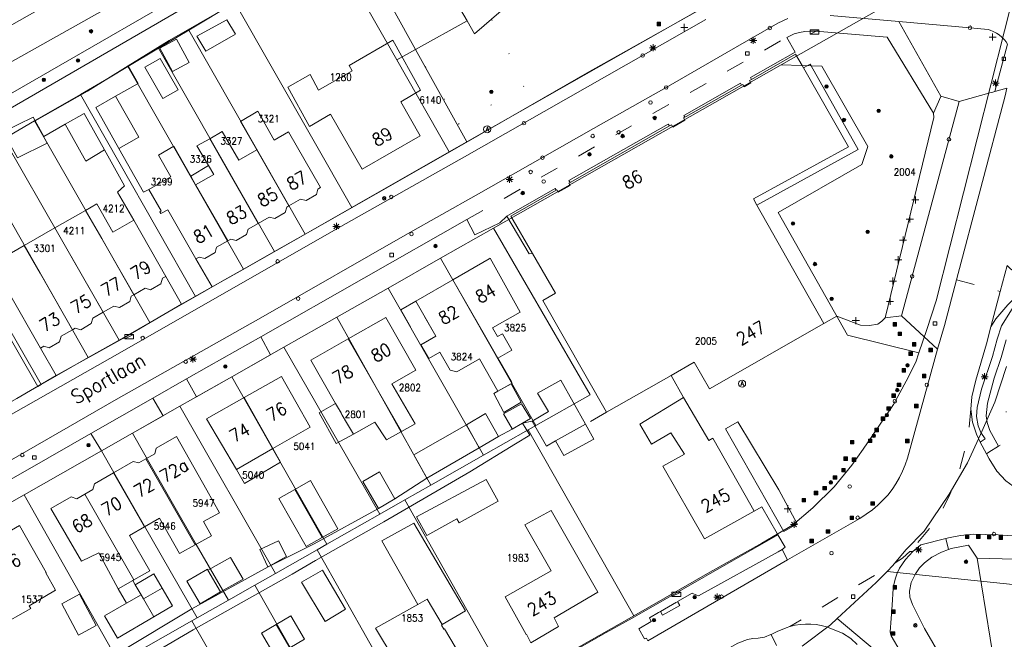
# Model space of a CAD drawing. Header units: metres. Extents: x 3 to 114181, y 112716 to 476231.
# Tile 59 of 90: x 112654 to 112793, y 475587 to 475675. Entities that reach past the tile are written whole.
import ezdxf
from ezdxf.enums import TextEntityAlignment as Align

# ---------------------------------------------------------------- set-up
doc = ezdxf.new("R2010")
doc.units = ezdxf.units.M
doc.header["$MEASUREMENT"] = 0
for name, pattern in [('DGN Style 1', [5.201608, 0.008655, -5.192953]), ('DGN Style 2', [8.654921, 5.192953, -3.461969]), ('DGN Style 3', [12.11689, 8.654921, -3.461969]), ('DGN Style 5', [6.058445, 2.596476, -3.461969])]:
    doc.linetypes.add(name, pattern=pattern)
for name, color, linetype, lineweight in [('Cultuurscheiding BGT', 3, 'DGN Style 1', 0), ('Functie scheiding OTD BGT', 7, 'DGN Style 5', 0), ('Functie scheiding WGD BGT', 7, 'DGN Style 5', 0), ('Insteeksloot BGT', 4, 'Continuous', 0), ('Kadasterperceelnummers', 14, 'Continuous', 0), ('Kadasterpercelen', 14, 'Continuous', 13), ('Kant algemeen verharding BGT', 7, 'Continuous', 0), ('Kant water BGT', 4, 'Continuous', 0), ('Luifel H1 BGT', 1, 'DGN Style 3', 13), ('Onbegroeid terreindeel BGT', 7, 'Continuous', 0), ('Overkapping H1 BGT', 9, 'DGN Style 2', 0), ('Pand BGT', 7, 'Continuous', 13), ('Symbool Afvalbak BGT', 5, 'Continuous', 0), ('Symbool Boom BGT', 3, 'Continuous', 0), ('Symbool Brandkraan BGT', 1, 'Continuous', 0), ('Symbool Inspectieput BGT', 5, 'Continuous', 0), ('Symbool Kast BGT', 7, 'Continuous', 0), ('Symbool Kolk BGT', 5, 'Continuous', 0), ('Symbool Lichtmast BGT', 7, 'Continuous', 0), ('Symbool Paal - Steen BGT', 7, 'Continuous', 0), ('Symbool Verkeersbordpaal BGT', 7, 'Continuous', 0), ('Symbool Waterleidingput BGT', 5, 'Continuous', 0), ('Tekst Nummeraanduidingsreeks BGT', 7, 'Continuous', 0), ('Tekst ORL Straatnaam BGT', 3, 'Continuous', 0), ('Tussenmuur BGT', 7, 'Continuous', 13), ('Walbescherming BGT', 5, 'Continuous', 13)]:
    doc.layers.add(name, color=color, linetype=linetype, lineweight=lineweight)
doc.styles.add('Style-STANDARD', font='STANDARD.shx')

# ---------------------------------------------------------------- blocks, each defined once
blk = doc.blocks.new('CELQ70')
at = {"layer": 'Symbool Kast BGT'}
for p, q in [((-0.062, 0.031), (0.062, 0.031)), ((-0.062, -0.031), (-0.062, 0.031)), ((-0.062, -0.031), (0.062, 0.031)), ((0.062, -0.031), (0.062, 0.031)), ((-0.062, -0.031), (0.062, -0.031))]:
    blk.add_line(p, q, dxfattribs=at)
blk = doc.blocks.new('CELQ49')
at = {"layer": 'Symbool Afvalbak BGT'}
blk.add_circle((0, 0), 0.05, dxfattribs=at)
at = {"layer": 'Symbool Afvalbak BGT', "style": 'Style-STANDARD'}
blk.add_text('A', height=0.0667, dxfattribs=at).set_placement((0.003, 0.003), align=Align.MIDDLE_CENTER)
blk = doc.blocks.new('CELQ21')
at = {"layer": 'Symbool Lichtmast BGT'}
for p, q in [((-0.05, 0), (0.05, 0)), ((0.035, -0.034), (-0.035, 0.034)), ((0.035, 0.034), (-0.035, -0.034)), ((0, 0.053), (0, -0.047))]:
    blk.add_line(p, q, dxfattribs=at)
blk = doc.blocks.new('CELQ30')
at = {"layer": 'Symbool Verkeersbordpaal BGT'}
for p, q in [((-0.05, 0), (0.05, 0)), ((0, 0.05), (0, -0.05))]:
    blk.add_line(p, q, dxfattribs=at)
blk = doc.blocks.new('CELQ20')
at = {"layer": 'Symbool Paal - Steen BGT', "flags": 128}
for points in [[(-0.025, -0.025), (-0.025, 0.025), (0.025, 0.025), (0.025, -0.025)], [(-0.018, -0.018), (-0.018, 0.018), (0.018, 0.018), (0.018, -0.018)], [(-0.011, -0.011), (-0.011, 0.011), (0.011, 0.011), (0.011, -0.011)], [(-0.004, -0.004), (-0.004, 0.004), (0.004, 0.004), (0.004, -0.004)]]:
    blk.add_lwpolyline(points, close=True, dxfattribs=at)
blk = doc.blocks.new('CELQ42')
at = {"layer": 'Symbool Brandkraan BGT'}
for p, q in [((-0.021, 0.021), (0.021, -0.021)), ((-0.021, -0.021), (0.021, 0.021))]:
    blk.add_line(p, q, dxfattribs=at)
blk.add_circle((0, 0), 0.025, dxfattribs=at)
blk = doc.blocks.new('CELQ72')
at = {"layer": 'Symbool Inspectieput BGT', "flags": 128}
blk.add_lwpolyline([(0.025, 0.025), (-0.025, 0.025), (-0.025, -0.025), (0.025, -0.025)], close=True, dxfattribs=at)
blk = doc.blocks.new('CELQ24_1')
at = {"layer": 'Symbool Kolk BGT'}
blk.add_circle((0, 0), 0.025, dxfattribs=at)
blk = doc.blocks.new('CELQ24_2')
at = {"layer": 'Symbool Waterleidingput BGT'}
blk.add_circle((0, 0), 0.025, dxfattribs=at)
blk = doc.blocks.new('CELA07')
at = {"layer": 'Symbool Boom BGT'}
for radius in [0.025, 0.018, 0.011, 0.00407]:
    blk.add_circle((0, 0), radius, dxfattribs=at)

msp = doc.modelspace()

# ---------------------------------------------------------------- linework, layer by layer
at = {"layer": 'Cultuurscheiding BGT', "flags": 128}
for points in [[(112700.82, 475685.93), (112701.43, 475686.27), (112703.06, 475683.19), (112703.16, 475683), (112714.6, 475663.11), (112716.2, 475660.32)], [(112716.2, 475660.32), (112725.61, 475665.73), (112720.85, 475675.2), (112720.56, 475675.77)], [(112716.2, 475660.32), (112717.6, 475657.89)], [(112840.41, 475636.01), (112839.58, 475637.28), (112837.76, 475640.08), (112830.19, 475638.57), (112822.91, 475635.34), (112816.64, 475634.67), (112805.74, 475635.27), (112801.52, 475633.06), (112796.43, 475626.39), (112793.76, 475619.84), (112792.76, 475614.8)], [(112792.76, 475614.8), (112795.56, 475616.37), (112796, 475616.62), (112797.28, 475612.99), (112799.48, 475610.35), (112800.6, 475609.47), (112800.37, 475609.04), (112799.49, 475607.38)], [(112792.61, 475614.71), (112792.76, 475614.8)]]:
    msp.add_lwpolyline(points, dxfattribs=at)
at = {"layer": 'Functie scheiding OTD BGT', "flags": 128}
for points in [[(112737.15, 475619.5), (112734.17, 475617.81)], [(112726.64, 475618.25), (112725.24, 475617.96)]]:
    msp.add_lwpolyline(points, dxfattribs=at)
at = {"layer": 'Functie scheiding WGD BGT', "flags": 128}
for points in [[(112717.39, 475646.78), (112762.65, 475672.57)], [(112783.4, 475661.82), (112784.46, 475664.24)], [(112786.66, 475638.26), (112789.83, 475637.41), (112792.87, 475636.61)], [(112788.69, 475619.97), (112788.33, 475615.91), (112787.09, 475611.21), (112785.75, 475607.85), (112784.04, 475604.44), (112780.07, 475599.78)], [(112785.52, 475600.09), (112785.15, 475601.66)], [(112780.07, 475599.78), (112779.62, 475599.36), (112779.05, 475598.85), (112763.1, 475589.19)], [(112780.5, 475599.78), (112780.07, 475599.78)], [(112744.77, 475591.33), (112747.2, 475592.71)], [(112760.45, 475588.06), (112761.19, 475586.49)]]:
    msp.add_lwpolyline(points, dxfattribs=at)
at = {"layer": 'Insteeksloot BGT', "flags": 128}
msp.add_lwpolyline([(112683.27, 475704.65), (112692.37, 475689.38), (112692.57, 475688.36), (112692.26, 475687.85), (112692.09, 475687.56), (112691.49, 475686.96), (112686.86, 475684.23), (112649.98, 475662.96), (112619.31, 475645.46), (112614.19, 475642.54), (112570.6, 475617.26), (112566.23, 475614.72), (112543.64, 475601.66), (112543.85, 475600.48)], dxfattribs=at)
at = {"layer": 'Kadasterpercelen', "linetype": 'Continuous', "flags": 128}
for points in [[(112806.26, 475724), (112726, 475679.64), (112718.45, 475673.09), (112717.41, 475674.89), (112710.12, 475670.86), (112717.37, 475657.78), (112719.71, 475659.11), (112801.61, 475705.65)], [(112733.93, 475705.54), (112741.14, 475692.94), (112735.6, 475688.17), (112730.34, 475683.41), (112726, 475679.64), (112718.45, 475673.09), (112717.41, 475674.89), (112711.17, 475685.62)], [(112761.85, 475668.66), (112767.64, 475668.48), (112774.12, 475657.13), (112773.26, 475654.56), (112761.42, 475647.79), (112771.25, 475630.4), (112781.34, 475627.9), (112782.47, 475631.24), (112783.78, 475635.26), (112797.35, 475688.82)], [(112707.46, 475669.39), (112698.19, 475685.65), (112700.99, 475687.33), (112710.12, 475670.86)], [(112698.19, 475685.65), (112684.56, 475677.51), (112701.1, 475648.51), (112714.89, 475656.36), (112707.46, 475669.39)], [(112701.1, 475648.51), (112694.5, 475644.74), (112678.03, 475673.61), (112684.56, 475677.51)], [(112694.5, 475644.74), (112690.15, 475642.26), (112673.73, 475671.04), (112678.03, 475673.61)], [(112690.15, 475642.26), (112673.73, 475671.04), (112669.42, 475668.47), (112685.79, 475639.78)], [(112717.37, 475657.78), (112710.12, 475670.86), (112707.46, 475669.39), (112714.89, 475656.36)], [(112685.79, 475639.78), (112682.77, 475638.06), (112678.99, 475635.91), (112662.68, 475664.5), (112666.65, 475666.81), (112669.42, 475668.47)], [(112721.16, 475645.56), (112734.84, 475622), (112727.15, 475617.63), (112726.04, 475617), (112741.01, 475590.7), (112751.77, 475596.88), (112759.13, 475601), (112763.46, 475603.53), (112766.32, 475605.97), (112769.35, 475608.94), (112771.84, 475612.01), (112773.45, 475614.27), (112774.77, 475616.23), (112777.75, 475620.61), (112779.55, 475623.92), (112780.9, 475626.59), (112781.34, 475627.9), (112771.25, 475630.4), (112761.42, 475647.79), (112773.26, 475654.56), (112774.12, 475657.13), (112767.64, 475668.48), (112761.85, 475668.66)], [(112678.99, 475635.91), (112672.51, 475632.21), (112656.19, 475660.74), (112662.68, 475664.5)], [(112672.51, 475632.21), (112668.16, 475629.73), (112651.86, 475658.23), (112656.19, 475660.74)], [(112668.16, 475629.73), (112651.86, 475658.23), (112650.13, 475657.22), (112647.55, 475655.76), (112663.81, 475627.25)], [(112663.81, 475627.25), (112657.12, 475623.44), (112640.76, 475651.92), (112647.55, 475655.76)], [(112633.35, 475647.74), (112649.34, 475619), (112653.69, 475621.48), (112656.65, 475623.17), (112640.28, 475651.65), (112635.28, 475648.82)], [(112657.12, 475623.44), (112640.76, 475651.92), (112640.28, 475651.65), (112656.65, 475623.17)], [(112721.16, 475645.56), (112713.66, 475641.3), (112727.15, 475617.63), (112734.84, 475622)], [(112719.73, 475613.42), (112706.25, 475637.09), (112713.66, 475641.3), (112727.15, 475617.63), (112726.04, 475617)], [(112712.26, 475609.17), (112698.97, 475632.96), (112706.25, 475637.09), (112719.73, 475613.42)], [(112712.26, 475609.17), (112698.97, 475632.96), (112691.46, 475628.7), (112705.06, 475605.09), (112708.62, 475607.11)], [(112697.58, 475600.84), (112705.06, 475605.09), (112691.46, 475628.7), (112684.12, 475624.53)], [(112696.21, 475600.06), (112697.58, 475600.84), (112684.12, 475624.53), (112676.77, 475620.36), (112690.28, 475596.69)], [(112679.08, 475600.81), (112683.63, 475592.92), (112687.38, 475595.05), (112690.28, 475596.69), (112676.77, 475620.36), (112670.04, 475616.53), (112671.79, 475613.49)], [(112667.43, 475610.99), (112671.58, 475603.73), (112679.2, 475590.4), (112683.63, 475592.92), (112679.08, 475600.81), (112671.79, 475613.49), (112670.04, 475616.53), (112665.68, 475614.06)], [(112723.46, 475580.74), (112741.01, 475590.7), (112726.04, 475617), (112719.73, 475613.42), (112712.26, 475609.17), (112708.62, 475607.11)], [(112667.43, 475610.99), (112671.58, 475603.73), (112679.2, 475590.4), (112678.46, 475589.98), (112670.35, 475585.38), (112668.11, 475584.1), (112654.71, 475607.83), (112665.68, 475614.06)], [(112668.11, 475584.1), (112654.71, 475607.83), (112643.93, 475601.71), (112657.45, 475578.05), (112662.2, 475580.74)], [(112711.11, 475573.6), (112696.21, 475600.06), (112697.58, 475600.84), (112705.06, 475605.09), (112708.62, 475607.11), (112723.46, 475580.74)], [(112702.25, 475568.81), (112687.38, 475595.05), (112690.28, 475596.69), (112696.21, 475600.06), (112711.11, 475573.6)], [(112806.97, 475593.84), (112776.87, 475596.99), (112775.32, 475595.41), (112772.85, 475593.13), (112769.78, 475590.31), (112780.35, 475581.46), (112781.93, 475579.76), (112785.96, 475575.69), (112790.52, 475570.15), (112793.96, 475564.5), (112795.32, 475561.78), (112796.17, 475558.9), (112797.26, 475552.91), (112797.73, 475548.08), (112797.97, 475539.95), (112798.05, 475536.17), (112844.18, 475562.3)], [(112683.63, 475592.92), (112687.38, 475595.05), (112702.25, 475568.81), (112693.44, 475563.87), (112678.46, 475589.98), (112679.2, 475590.4)], [(112670.35, 475585.38), (112678.46, 475589.98), (112693.44, 475563.87), (112685.31, 475559.29)]]:
    msp.add_lwpolyline(points, close=True, dxfattribs=at)
for points in [[(112653.69, 475621.48), (112656.65, 475623.17), (112657.12, 475623.44), (112663.81, 475627.25), (112668.16, 475629.73), (112672.51, 475632.21), (112678.99, 475635.91), (112682.77, 475638.06), (112685.79, 475639.78), (112690.15, 475642.26), (112694.5, 475644.74), (112701.1, 475648.51), (112714.89, 475656.36), (112717.37, 475657.78), (112719.71, 475659.11), (112801.61, 475705.65)], [(112797.35, 475688.82), (112761.85, 475668.66), (112721.16, 475645.56), (112713.66, 475641.3), (112706.25, 475637.09), (112698.97, 475632.96), (112691.46, 475628.7), (112684.12, 475624.53), (112676.77, 475620.36), (112670.04, 475616.53), (112665.68, 475614.06), (112654.71, 475607.83), (112643.93, 475601.71)], [(112723.46, 475580.74), (112741.01, 475590.7), (112751.77, 475596.88), (112759.13, 475601), (112763.46, 475603.53), (112766.32, 475605.97), (112769.35, 475608.94), (112771.84, 475612.01), (112773.45, 475614.27), (112774.77, 475616.23), (112777.75, 475620.61), (112779.55, 475623.92), (112780.9, 475626.59), (112781.34, 475627.9), (112782.47, 475631.24), (112783.78, 475635.26), (112797.35, 475688.82)], [(112793.76, 475625.99), (112792.09, 475620.95), (112790.07, 475616.34), (112788.24, 475612.37), (112785.65, 475607.9), (112782.11, 475602.67), (112779.49, 475600.02), (112777.68, 475597.81), (112776.87, 475596.99), (112775.32, 475595.41), (112772.85, 475593.13), (112769.78, 475590.31), (112768.83, 475589.44), (112764.81, 475586.4)], [(112806.97, 475593.84), (112776.87, 475596.99), (112777.68, 475597.81), (112779.49, 475600.02), (112782.11, 475602.67), (112785.65, 475607.9), (112788.24, 475612.37), (112790.07, 475616.34), (112792.09, 475620.95), (112793.76, 475625.99)], [(112780.35, 475581.46), (112769.78, 475590.31), (112768.83, 475589.44), (112764.81, 475586.4)]]:
    msp.add_lwpolyline(points, dxfattribs=at)
at = {"layer": 'Kant algemeen verharding BGT', "flags": 128}
for points in [[(112717.6, 475657.89), (112734.39, 475667.56), (112753.16, 475678.11), (112753.26, 475678.69), (112753.3, 475679.27), (112753.27, 475679.84), (112753.18, 475680.42), (112753.02, 475680.98), (112752.8, 475681.52), (112750.98, 475684.87), (112748, 475690.13), (112746.95, 475691.98), (112739.19, 475705.64), (112737.43, 475708.52), (112737.39, 475708.58), (112736.85, 475708.12), (112735.69, 475707.1), (112735.36, 475706.81)], [(112665.34, 475681.2), (112658.41, 475677.42), (112612.68, 475651.62), (112614.85, 475647.77), (112685.55, 475687.47), (112683.34, 475691.42), (112665.34, 475681.2)], [(112500, 475525.87), (112506.14, 475529.36), (112540.16, 475548.57), (112548.41, 475553.28), (112560.45, 475560.15), (112591.28, 475577.73), (112641.44, 475606.18), (112667.76, 475621.3), (112688.56, 475633.06), (112709, 475644.75), (112718.68, 475650.23), (112728.08, 475655.55), (112735.31, 475659.69), (112745.58, 475665.48), (112755.41, 475671.15), (112761.4, 475674.56), (112762.09, 475674.92), (112762.8, 475675.22)], [(112751.18, 475675.1), (112717.03, 475655.65), (112699.53, 475645.78), (112668.61, 475628.09), (112645.84, 475615.21), (112599.34, 475588.62), (112575.92, 475575.39), (112563.02, 475568.06), (112562.58, 475567.84), (112562.12, 475567.67), (112561.64, 475567.56), (112561.15, 475567.52), (112560.66, 475567.53), (112560.18, 475567.61)], [(112768.78, 475675.67), (112778.51, 475674.82)], [(112787.04, 475663.49), (112791.56, 475664.75), (112791.82, 475664.82), (112792.08, 475664.89), (112793.91, 475671.61), (112793.69, 475671.93), (112793.45, 475672.23), (112793.11, 475672.59), (112792.73, 475672.91), (112792.32, 475673.18), (112791.88, 475673.41), (112791.42, 475673.59), (112791.15, 475673.67), (112788.59, 475673.93), (112778.51, 475674.82), (112784.46, 475664.24), (112787.04, 475663.49)], [(112767.91, 475632.06), (112769.75, 475633.1), (112773.07, 475631.83), (112774.35, 475631.79), (112775.56, 475631.96), (112776.11, 475632.39), (112776.56, 475632.88), (112783.45, 475661.22), (112783.4, 475661.82), (112776.86, 475672.62), (112766.76, 475673.45), (112765.98, 475673.46), (112765.21, 475673.4), (112764.45, 475673.26), (112763.7, 475673.05), (112762.65, 475672.57), (112763.84, 475670.47), (112757.53, 475666.89), (112757.68, 475666.63)], [(112748.23, 475661.26), (112748.09, 475661.51), (112748.28, 475661.61), (112756.11, 475666.09), (112756.24, 475665.82)], [(112783.98, 475628.44), (112784.96, 475631.81), (112786.66, 475638.26), (112793.54, 475664.3), (112793.82, 475665.38), (112792.08, 475664.89)], [(112787.04, 475663.49), (112778.91, 475633.16)], [(112731.98, 475652.04), (112731.82, 475652.29), (112745.86, 475660.27), (112746.04, 475660.03)], [(112717.6, 475657.89), (112704.55, 475650.41), (112685.63, 475639.67), (112681.32, 475637.24), (112677.01, 475634.81), (112668.71, 475629.97), (112659.27, 475624.7), (112653.69, 475621.48), (112634.32, 475610.41), (112632.52, 475609.38), (112615.73, 475599.88), (112599.57, 475590.66), (112585.9, 475582.79), (112561.14, 475568.69)], [(112717.39, 475646.78), (112718.51, 475644.64), (112722.03, 475646.34), (112723.05, 475647.26), (112729.88, 475651.2), (112730.04, 475650.93)], [(112549.55, 475551.29), (112550.65, 475549.42), (112553.01, 475550.74), (112570.89, 475561.14), (112569.86, 475562.91), (112572.47, 475564.4), (112601.72, 475581.01), (112606.14, 475583.53), (112615, 475588.56), (112618.67, 475590.65), (112618.74, 475590.69), (112619.84, 475591.31), (112625.3, 475594.41), (112629.75, 475596.94), (112639.63, 475602.55), (112644.84, 475605.5), (112650.99, 475609), (112655.18, 475611.37), (112664.15, 475616.49), (112672.92, 475621.49), (112677.71, 475624.22), (112680.88, 475626.03), (112688.2, 475630.19), (112717.39, 475646.78)], [(112797.48, 475641.35), (112796.07, 475640.15), (112795.77, 475639.74), (112795.41, 475639.48), (112794.82, 475639.47), (112794.38, 475639.74), (112793.84, 475640.28), (112792.87, 475636.61), (112791.54, 475631.6), (112792.26, 475632.74), (112793.93, 475634.72), (112798.09, 475638.94), (112798.85, 475639.74)], [(112798.09, 475638.94), (112798.51, 475638.42), (112796.59, 475636.43), (112795.63, 475635.4), (112794.55, 475634.14), (112793.05, 475631.73), (112792.41, 475629.84), (112791.79, 475627.41), (112790.19, 475622.77), (112789.59, 475620.19), (112789.5, 475618.91), (112789.75, 475617.6), (112790.12, 475616.65), (112790.73, 475615.73), (112790.04, 475615.27)], [(112778.91, 475633.16), (112776.56, 475632.88)], [(112783.98, 475628.44), (112778.91, 475633.16)], [(112788.69, 475619.97), (112788.85, 475621.7), (112789.4, 475624.06), (112790.9, 475629.19), (112791.54, 475631.6)], [(112688.2, 475630.19), (112689.61, 475627.65), (112684.12, 475624.53), (112679.12, 475621.69), (112677.71, 475624.22)], [(112793.68, 475629.78), (112792.98, 475627.27), (112791.99, 475624.33), (112791.08, 475620.78), (112790.87, 475619.02), (112791, 475618.08), (112791.39, 475616.95), (112792.61, 475614.71)], [(112762.78, 475598.61), (112773, 475604.49), (112774.8, 475605.72), (112775.56, 475606.36), (112776.27, 475607.05), (112776.94, 475607.79), (112777.55, 475608.57), (112778.1, 475609.4), (112778.6, 475610.26), (112779.04, 475611.15), (112779.41, 475612.07), (112779.73, 475613.02), (112783.98, 475628.44)], [(112746.28, 475624.72), (112748.04, 475621.62)], [(112672.92, 475621.49), (112674.41, 475619.02), (112670.04, 475616.53), (112665.68, 475614.06), (112664.15, 475616.49)], [(112790.94, 475613.63), (112790.04, 475615.27), (112789.52, 475616.4), (112788.95, 475618.13), (112788.69, 475619.97)], [(112762.25, 475602.64), (112753.98, 475617.15), (112755.74, 475618.15), (112761.51, 475608.55), (112764.11, 475603.71), (112762.25, 475602.64)], [(112792.61, 475614.71), (112791.26, 475613.84), (112790.94, 475613.63), (112791.32, 475612.94), (112792.39, 475611.17), (112793.65, 475609.8), (112795.71, 475608.31), (112797.22, 475607.31), (112798.59, 475606.7), (112799.18, 475606.54), (112799.32, 475606.93), (112799.49, 475607.38)], [(112758.05, 475605.52), (112759.14, 475606.13), (112761.31, 475602.33), (112761.41, 475602.16)], [(112761.99, 475600.07), (112762.45, 475600.4), (112761.41, 475602.16), (112740.76, 475590.38), (112737.1, 475588.34), (112728.23, 475583.31), (112722.66, 475580.13), (112719.89, 475578.57), (112719.98, 475578.46), (112711.13, 475573.43), (112710.99, 475573.66), (112707.55, 475571.7), (112698.23, 475566.37), (112658.01, 475543.42), (112620.37, 475521.92), (112617.86, 475525.15)], [(112785.15, 475601.66), (112785.52, 475601.76), (112787.26, 475602.08), (112789.07, 475602.24), (112792.59, 475602.16), (112797.26, 475601.84), (112798.2, 475601.72), (112800.05, 475601.48), (112801.24, 475601.11), (112802.22, 475600.69), (112805.43, 475598.41)], [(112785.15, 475601.66), (112781.63, 475600.74), (112780.5, 475599.78), (112779.96, 475599.26), (112779.46, 475598.69), (112779.02, 475598.08), (112778.63, 475597.43), (112778.3, 475596.75), (112778.04, 475596.04), (112777.83, 475595.31), (112777.69, 475594.57), (112777.55, 475592.23), (112777.31, 475588.42), (112777.34, 475588.14), (112777.45, 475587.88), (112779.97, 475583.54)], [(112785.52, 475600.09), (112785.94, 475600.24), (112788.38, 475600.69), (112789.59, 475598.86), (112794.87, 475598.71), (112795.7, 475600.44), (112798.2, 475600.23), (112798.2, 475601.72)], [(112741.73, 475588.88), (112742.52, 475587.42), (112742.78, 475587.55), (112743.01, 475587.15), (112762.78, 475598.61), (112761.99, 475600.07), (112761.42, 475599.77), (112750.16, 475593.52), (112749.45, 475593.83), (112749.28, 475593.91), (112747.2, 475592.71), (112747.51, 475592.16), (112745.09, 475590.78), (112744.77, 475591.33), (112744.49, 475591.17), (112743.21, 475590.43), (112743.48, 475589.9), (112741.73, 475588.88)], [(112793.52, 475567.58), (112792.81, 475569.5), (112791.75, 475571.87), (112789.49, 475576.24), (112786.84, 475580.81), (112782.13, 475588.91), (112780.47, 475592.3), (112780.05, 475593.33), (112780, 475594.19), (112780.28, 475595.4), (112780.88, 475596.66), (112781.46, 475597.51), (112782.15, 475598.21), (112783.19, 475599), (112784.56, 475599.73), (112785.52, 475600.09)], [(112763.1, 475589.19), (112763.83, 475589.37), (112764.57, 475589.48), (112765.31, 475589.54), (112766.06, 475589.53), (112766.81, 475589.47), (112767.54, 475589.34), (112768.27, 475589.15), (112770.55, 475588.23), (112771.7, 475587.48), (112772.6, 475586.63)], [(112742.67, 475579.45), (112755.71, 475586.81), (112757.12, 475587.34), (112757.85, 475587.48), (112758.61, 475587.53), (112759.48, 475587.7), (112760.4, 475588.04), (112760.45, 475588.06)], [(112763.1, 475589.19), (112762.56, 475589.02), (112761.31, 475588.5), (112760.45, 475588.06)]]:
    msp.add_lwpolyline(points, dxfattribs=at)
at = {"layer": 'Kant water BGT', "flags": 128}
for points in [[(112543.85, 475600.48), (112544.52, 475600.87), (112558.68, 475609.12), (112573.04, 475616.81), (112586.69, 475625.13), (112601.63, 475633.84), (112622.92, 475645.86), (112644.06, 475657.51), (112686.38, 475682.04), (112694.27, 475686.72), (112694.41, 475687.1), (112694.36, 475687.44), (112693.99, 475688.15), (112693.93, 475688.26), (112688.75, 475698.1), (112684.69, 475705.46)], [(112669.43, 475668.53), (112675.26, 475672.12), (112683.3, 475676.76), (112685.6, 475678.08), (112696.85, 475683.73), (112700.82, 475685.93)], [(112656.27, 475660.74), (112663.67, 475664.97), (112669.43, 475668.53)], [(112608.08, 475548.06), (112608.86, 475548.46), (112613.7, 475551.33), (112633.58, 475562.37), (112635.67, 475563.74), (112647.26, 475570.77), (112663.92, 475580.1), (112678.65, 475588.73), (112692.68, 475596.61), (112695.98, 475598.54), (112705.65, 475603.98), (112717.78, 475611.09), (112724.26, 475615.02), (112726.3, 475616.26), (112725.24, 475617.96)], [(112723.79, 475617.13), (112721.87, 475616.07)], [(112711.71, 475610.18), (112707.2, 475607.25)], [(112704.89, 475605.88), (112695.77, 475600.88), (112689.24, 475597.61)], [(112689.24, 475597.61), (112678.45, 475591.71), (112668.16, 475585.51), (112651.64, 475576.18), (112649.41, 475574.92), (112649.21, 475574.81), (112646.93, 475573.55), (112632.93, 475564.98), (112629.57, 475563.26), (112624.3, 475560.26), (112620.84, 475558.01), (112616.56, 475555.85), (112611.29, 475553.18), (112609.1, 475552.01), (112596.42, 475544.64), (112574.32, 475532.48)]]:
    msp.add_lwpolyline(points, dxfattribs=at)
at = {"layer": 'Luifel H1 BGT', "flags": 128}
for points in [[(112680.81, 475654.42), (112678.3, 475652.93), (112679, 475651.69)], [(112681.56, 475653.15), (112680.81, 475654.42)], [(112679, 475651.69), (112681.56, 475653.15)], [(112723.64, 475623.55), (112721.77, 475622.48)], [(112722.61, 475619.46), (112725.06, 475620.95), (112723.64, 475623.55)], [(112721.77, 475622.48), (112721.19, 475622.15)], [(112721.19, 475622.15), (112722.61, 475619.46)], [(112698.79, 475620.77), (112696.46, 475619.44)], [(112699.08, 475620.27), (112698.79, 475620.77)], [(112699.57, 475619.41), (112699.08, 475620.27)], [(112696.46, 475619.44), (112698.87, 475615.07)], [(112701.32, 475616.42), (112700.36, 475618.06), (112699.74, 475619.12), (112699.57, 475619.41)], [(112734.17, 475617.81), (112729.94, 475615.46)], [(112735.33, 475615.72), (112734.17, 475617.81)], [(112698.87, 475615.07), (112701.32, 475616.42)], [(112729.94, 475615.46), (112731.1, 475613.37)], [(112731.1, 475613.37), (112735.33, 475615.72)], [(112689.93, 475614.38), (112684.76, 475611.42)], [(112691.01, 475612.47), (112689.93, 475614.38)], [(112685.93, 475609.45), (112691.01, 475612.47)], [(112684.76, 475611.42), (112685.93, 475609.45)], [(112673.09, 475596.63), (112670.45, 475595.1)], [(112674.27, 475594.62), (112673.09, 475596.63)], [(112670.12, 475595.69), (112668.03, 475594.51)], [(112670.45, 475595.1), (112670.12, 475595.69)], [(112671.28, 475593.69), (112670.73, 475594.62), (112670.45, 475595.1)], [(112668.03, 475594.51), (112669.21, 475592.49)], [(112669.21, 475592.49), (112671.28, 475593.69)], [(112671.28, 475593.69), (112671.63, 475593.08), (112674.27, 475594.62)]]:
    msp.add_lwpolyline(points, dxfattribs=at)
at = {"layer": 'Onbegroeid terreindeel BGT', "flags": 128}
for points in [[(112667.67, 475664.24), (112670.87, 475666.05), (112669.43, 475668.53)], [(112765.01, 475668.25), (112765.52, 475668.55), (112765.95, 475668.79), (112766.1, 475668.53), (112772.76, 475656.69), (112758.44, 475648.84)], [(112656.27, 475660.74), (112657.5, 475658.56), (112660.55, 475660.28)], [(112666.1, 475656.63), (112668.92, 475651.54), (112667.95, 475650.67), (112670.23, 475646.68)], [(112672.36, 475651.06), (112671.64, 475650.65), (112668.14, 475656.86)], [(112723.05, 475647.26), (112726.18, 475641.92), (112726.69, 475641.98)], [(112681.32, 475637.24), (112679.04, 475641.21)], [(112677.01, 475634.81), (112674.77, 475638.73)], [(112659.27, 475624.7), (112657.04, 475628.59)], [(112792.05, 475583.77), (112789.59, 475598.86)]]:
    msp.add_lwpolyline(points, dxfattribs=at)
at = {"layer": 'Overkapping H1 BGT', "flags": 128}
msp.add_lwpolyline([(112710.15, 475635.22), (112708.02, 475633.99), (112710.87, 475629.06), (112713.01, 475630.29), (112710.15, 475635.22)], dxfattribs=at)
at = {"layer": 'Pand BGT', "flags": 128}
for points in [[(112684.64, 475673.04), (112683.43, 475675.06), (112679.17, 475672.73), (112680.42, 475670.62), (112684.64, 475673.04)], [(112678.1, 475669), (112676.28, 475672.33), (112673.93, 475671.04), (112675.74, 475667.72), (112678.1, 475669)], [(112706.91, 475672.17), (112700.74, 475668.61), (112701.14, 475667.85), (112696.4, 475665.12), (112695.21, 475667.3), (112692.04, 475665.5), (112695.13, 475659.97), (112698.06, 475661.68), (112702.55, 475653.92), (112710.77, 475658.64), (112708.05, 475663.47), (112710.84, 475665.09), (112706.91, 475672.17)], [(112676.51, 475665.16), (112673.97, 475669.6), (112671.82, 475668.37), (112674.37, 475663.94), (112676.51, 475665.16)], [(112757.68, 475666.63), (112763.91, 475670.17), (112764.82, 475668.57), (112765.01, 475668.25)], [(112758.44, 475648.84), (112757.95, 475649.71), (112771.4, 475657.08), (112765.01, 475668.25)], [(112756.24, 475665.82), (112756.43, 475665.92), (112756.62, 475665.59), (112757.57, 475666.13), (112757.49, 475666.28), (112757.39, 475666.46), (112757.68, 475666.63)], [(112756.24, 475665.82), (112748.42, 475661.38), (112748.23, 475661.26)], [(112668.14, 475656.86), (112670.94, 475658.46), (112667.67, 475664.24), (112664.87, 475662.65), (112668.14, 475656.86)], [(112692.17, 475648.72), (112693.85, 475649.67), (112694.62, 475649.47), (112696.09, 475650.32), (112696.31, 475651.08), (112696.66, 475651.3), (112692.14, 475659.2), (112690.09, 475658.02), (112687.8, 475662.12), (112685.33, 475660.66), (112687.64, 475656.63)], [(112652.2, 475658.41), (112651.78, 475659.18), (112655.98, 475661.27), (112656.27, 475660.74)], [(112652.2, 475658.41), (112653.79, 475655.5), (112657.99, 475657.6), (112656.27, 475660.74)], [(112663.24, 475661.8), (112660.55, 475660.28), (112663.46, 475655.07), (112666.1, 475656.63), (112663.24, 475661.8)], [(112746.04, 475660.03), (112746.32, 475660.18), (112746.51, 475659.85), (112748.23, 475660.83), (112748.04, 475661.16), (112748.23, 475661.26)], [(112687.64, 475656.63), (112685.09, 475655.17), (112682.76, 475659.23), (112680.99, 475658.23)], [(112746.04, 475660.03), (112731.98, 475652.04)], [(112680.99, 475658.23), (112679.16, 475657.21), (112680.81, 475654.42), (112681.56, 475653.15), (112679, 475651.69)], [(112679, 475651.69), (112678.3, 475652.93), (112675.91, 475657.15), (112673.74, 475655.9), (112675.49, 475652.85), (112672.36, 475651.06)], [(112672.36, 475651.06), (112674.11, 475648.01), (112673.92, 475647.9), (112674.08, 475647.62), (112675.05, 475648.17), (112679.04, 475641.21)], [(112730.04, 475650.93), (112723.59, 475647.26), (112726.69, 475641.98)], [(112730.04, 475650.93), (112730.11, 475650.97), (112730.29, 475650.64), (112731.99, 475651.6), (112731.8, 475651.93), (112731.98, 475652.04)], [(112663.42, 475648.09), (112659.08, 475645.6)], [(112670.23, 475646.68), (112667.29, 475645.01), (112665.03, 475649), (112663.42, 475648.09)], [(112687.85, 475646.25), (112689.42, 475647.14), (112690.21, 475646.94), (112691.67, 475647.79), (112691.89, 475648.56), (112692.17, 475648.72)], [(112758.44, 475648.84), (112767.91, 475632.06)], [(112670.25, 475636.15), (112671.85, 475637.06), (112672.62, 475636.85), (112674.09, 475637.71), (112674.31, 475638.47), (112674.77, 475638.73), (112670.23, 475646.68)], [(112659.08, 475645.6), (112654.73, 475643.12)], [(112683.54, 475643.78), (112683.96, 475644.02), (112684.75, 475643.81), (112686.21, 475644.67), (112686.43, 475645.43), (112687.85, 475646.25)], [(112679.04, 475641.21), (112679.49, 475641.47), (112680.28, 475641.26), (112681.74, 475642.11), (112681.96, 475642.88), (112683.54, 475643.78)], [(112654.73, 475643.12), (112650.22, 475640.54), (112652.46, 475636.62)], [(112721.77, 475627.15), (112723.76, 475628.29), (112722.44, 475630.61), (112721.73, 475630.21), (112721.02, 475631.46), (112724.92, 475633.7), (112720.69, 475641.32), (112720.56, 475641.24), (112715.4, 475638.26)], [(112726.69, 475641.98), (112729.93, 475636.36), (112728.15, 475635.33), (112737.15, 475619.5), (112746.28, 475624.72)], [(112715.4, 475638.26), (112710.15, 475635.22), (112713.01, 475630.29), (112710.87, 475629.06), (112712, 475627.1), (112713.56, 475628), (112715, 475625.48), (112715.96, 475625.22), (112719.15, 475627.05), (112721.77, 475622.48), (112723.78, 475623.63), (112723.68, 475623.81), (112721.77, 475627.15)], [(112652.46, 475636.62), (112657.04, 475628.59)], [(112665.91, 475633.66), (112667.42, 475634.53), (112668.21, 475634.32), (112669.67, 475635.17), (112669.89, 475635.94), (112670.25, 475636.15)], [(112661.56, 475631.18), (112661.96, 475631.41), (112662.74, 475631.2), (112664.21, 475632.05), (112664.43, 475632.82), (112665.91, 475633.66)], [(112708.11, 475616.79), (112710.06, 475617.89), (112706.78, 475623.53), (112710.14, 475625.48), (112705.89, 475632.94), (112700.59, 475629.9)], [(112767.91, 475632.06), (112761.22, 475628.24), (112758.42, 475626.65), (112751.71, 475622.82), (112749.57, 475626.58), (112746.28, 475624.72)], [(112657.04, 475628.59), (112657.49, 475628.85), (112658.28, 475628.64), (112659.74, 475629.49), (112659.96, 475630.26), (112661.56, 475631.18)], [(112700.59, 475629.9), (112695.3, 475626.87), (112698.79, 475620.77), (112699.08, 475620.27), (112699.74, 475619.12), (112700.36, 475618.06), (112701.32, 475616.42), (112704.37, 475618.1), (112706, 475615.59), (112708.11, 475616.79)], [(112689.93, 475614.38), (112695.22, 475617.39), (112691.16, 475624.58), (112685.86, 475621.58)], [(112729.94, 475615.46), (112734.17, 475617.81), (112730.66, 475624.03), (112727.38, 475622.22), (112728.93, 475619.62), (112726.64, 475618.25), (112728.63, 475614.73), (112729.94, 475615.46)], [(112685.86, 475621.58), (112680.53, 475618.56), (112684.76, 475611.42), (112689.93, 475614.38)], [(112748.04, 475621.62), (112741.86, 475617.81), (112743.53, 475615.01), (112746.26, 475616.62), (112748.17, 475613.58), (112745.1, 475611.86), (112751.02, 475601.58), (112758.05, 475605.52)], [(112748.04, 475621.62), (112751.63, 475615.52), (112752.21, 475615.85), (112757.59, 475606.34), (112758.05, 475605.52)], [(112725.24, 475617.96), (112726.39, 475618.61), (112725.12, 475620.68), (112722.55, 475619.29), (112723.77, 475617.16), (112723.79, 475617.13)], [(112721.87, 475616.07), (112720.01, 475619.32), (112717.31, 475617.75)], [(112717.31, 475617.75), (112709.87, 475613.5), (112711.71, 475610.18)], [(112725.24, 475617.96), (112723.79, 475617.13)], [(112678.95, 475600.76), (112681.22, 475602.03), (112680.1, 475604.03), (112682.35, 475605.29), (112680.57, 475608.46), (112676.3, 475616.08), (112673.42, 475614.42), (112673.2, 475613.64), (112671.97, 475612.93)], [(112721.87, 475616.07), (112719.12, 475614.49), (112711.71, 475610.18)], [(112671.97, 475612.93), (112670.94, 475612.34), (112670.17, 475612.56), (112667.38, 475610.96)], [(112667.38, 475610.96), (112664.66, 475609.4), (112664.44, 475608.58), (112663.3, 475607.93)], [(112707.2, 475607.25), (112705.01, 475611.06), (112702.65, 475609.72), (112704.89, 475605.88)], [(112696.88, 475601.77), (112699.11, 475603.03), (112695.25, 475609.85), (112693.02, 475608.58)], [(112721.79, 475606.93), (112720.13, 475609.99), (112710.26, 475604.71), (112711.71, 475602.09), (112715.95, 475604.44), (112716.27, 475603.86), (112721.79, 475606.93)], [(112663.3, 475607.93), (112662.18, 475607.28), (112661.38, 475607.52), (112658.52, 475605.88), (112662.86, 475598.42), (112665.28, 475599.62), (112668.03, 475594.51), (112670.12, 475595.69), (112670.27, 475595.78)], [(112693.02, 475608.58), (112690.79, 475607.32), (112694.65, 475600.51), (112696.88, 475601.77)], [(112707.2, 475607.25), (112704.89, 475605.88)], [(112725.76, 475588.06), (112725.81, 475588.09), (112726.42, 475586.86), (112730.37, 475589.18), (112729.75, 475590.42), (112735.92, 475594.06), (112729.33, 475605.59), (112729.24, 475605.54), (112725.6, 475603.59), (112729.32, 475597.05), (112722.82, 475593.39), (112725.76, 475588.06)], [(112659.18, 475594.33), (112657.8, 475596.79), (112657.85, 475596.81), (112654.06, 475603.5), (112647.71, 475599.82), (112650.94, 475594.06), (112648.84, 475592.88), (112650.96, 475589.1), (112655.68, 475591.74), (112655.45, 475592.13), (112656.16, 475592.55), (112659.18, 475594.33)], [(112671.76, 475603.31), (112673.88, 475604.54), (112676.69, 475599.5), (112678.95, 475600.76)], [(112713.89, 475589.45), (112717.18, 475591.39), (112709.86, 475603.83), (112705.37, 475601.29), (112710.44, 475592.3)], [(112670.27, 475595.78), (112672.51, 475597.05), (112669.65, 475602.08), (112671.76, 475603.31)], [(112689.24, 475597.61), (112690.6, 475598.39), (112691.84, 475599.1), (112690.74, 475601.29), (112688.1, 475600.08), (112689.19, 475597.71), (112689.24, 475597.61)], [(112682.52, 475594.09), (112685.71, 475595.89), (112683.94, 475598.97), (112680.74, 475597.17)], [(112680.74, 475597.17), (112680.67, 475597.29), (112677.77, 475595.62), (112679.65, 475592.39), (112682.52, 475594.09)], [(112700.19, 475591.66), (112696.96, 475597.14), (112693.97, 475595.48), (112697.31, 475589.88), (112700.19, 475591.66)], [(112660.04, 475592.41), (112662.44, 475587.96), (112664.94, 475589.32), (112662.54, 475593.76), (112660.04, 475592.41)], [(112671.63, 475593.08), (112671.28, 475593.69), (112669.21, 475592.49), (112666.1, 475590.68), (112667.93, 475587.54), (112673.1, 475590.56)], [(112673.1, 475590.56), (112675.74, 475592.09), (112674.27, 475594.62), (112671.63, 475593.08)], [(112710.44, 475592.3), (112704.47, 475588.93), (112707.07, 475584.58), (112708.94, 475585.6), (112712.74, 475579.26), (112718.13, 475582.24), (112714.22, 475588.88), (112714.12, 475588.82), (112713.79, 475589.39), (112713.89, 475589.45)], [(112690.4, 475589.46), (112688.31, 475588.24), (112690.24, 475584.94), (112692.33, 475586.16)], [(112692.33, 475586.16), (112694.42, 475587.38), (112692.49, 475590.68), (112690.4, 475589.46)]]:
    msp.add_lwpolyline(points, dxfattribs=at)
at = {"layer": 'Tussenmuur BGT', "flags": 128}
for points in [[(112687.85, 475646.25), (112683.32, 475654.16), (112680.99, 475658.23)], [(112692.17, 475648.72), (112687.64, 475656.63)], [(112683.54, 475643.78), (112679, 475651.69)], [(112670.25, 475636.15), (112665.7, 475644.11), (112663.42, 475648.09)], [(112665.91, 475633.66), (112661.34, 475641.65), (112659.08, 475645.6)], [(112661.56, 475631.18), (112656.99, 475639.18), (112654.73, 475643.12)], [(112721.77, 475627.15), (112719.9, 475630.48), (112715.4, 475638.26)], [(112708.11, 475616.79), (112700.59, 475629.9)], [(112689.93, 475614.38), (112685.86, 475621.58)], [(112719.12, 475614.49), (112717.31, 475617.75)], [(112671.97, 475612.93), (112678.95, 475600.76)], [(112671.76, 475603.31), (112667.38, 475610.96)], [(112670.27, 475595.78), (112663.3, 475607.93)], [(112696.88, 475601.77), (112693.02, 475608.58)], [(112682.52, 475594.09), (112680.74, 475597.17)], [(112673.1, 475590.56), (112671.63, 475593.08)], [(112713.89, 475589.45), (112711.77, 475593.05), (112710.44, 475592.3)], [(112692.33, 475586.16), (112690.4, 475589.46)]]:
    msp.add_lwpolyline(points, dxfattribs=at)
at = {"layer": 'Walbescherming BGT', "flags": 128}
for points in [[(112656.27, 475660.74), (112663.67, 475664.97), (112669.43, 475668.53), (112675.26, 475672.12), (112683.3, 475676.76)], [(112724.26, 475615.02), (112726.3, 475616.26), (112725.24, 475617.96), (112723.79, 475617.13), (112721.87, 475616.07)], [(112603.47, 475545.72), (112608.86, 475548.46), (112613.7, 475551.33), (112633.58, 475562.37), (112635.67, 475563.74), (112647.26, 475570.77), (112663.92, 475580.1), (112678.65, 475588.73), (112692.68, 475596.61), (112695.98, 475598.54), (112705.65, 475603.98), (112717.78, 475611.09), (112724.26, 475615.02)], [(112707.2, 475607.25), (112711.71, 475610.18)], [(112649.21, 475574.81), (112668.16, 475585.51), (112678.45, 475591.71), (112689.24, 475597.61), (112695.77, 475600.88), (112704.89, 475605.88)]]:
    msp.add_lwpolyline(points, dxfattribs=at)

# ---------------------------------------------------------------- block references
at = {"layer": 'Symbool Afvalbak BGT', "xscale": 10, "yscale": 10, "zscale": 10}
for p in [(112720.25, 475659.56), (112756.33, 475623.56)]:
    msp.add_blockref('CELQ49', p, dxfattribs=at)
at = {"layer": 'Symbool Boom BGT', "xscale": 10, "yscale": 10, "zscale": 10}
for p in [(112664.19, 475673.43), (112662.34, 475669.29), (112657.51, 475666.56), (112720.85, 475664.86), (112768.28, 475665.62), (112775.65, 475662.18), (112743.97, 475661.16), (112770.74, 475660.88), (112739.43, 475658.6), (112734.73, 475656.01), (112777.45, 475655.72), (112725.29, 475650.54), (112763.53, 475646.22), (112774.11, 475645.04), (112712.95, 475643.04), (112766.64, 475640.49), (112769.02, 475635.57), (112683.2, 475625.98), (112779.74, 475626.16), (112778.3, 475622.65), (112776.82, 475619.09), (112774.98, 475616.18), (112663.84, 475614.86), (112768.89, 475609.58), (112788.02, 475598.35), (112749.61, 475593.34), (112743.86, 475590.08)]:
    msp.add_blockref('CELA07', p, dxfattribs=at)
at = {"layer": 'Symbool Brandkraan BGT', "xscale": 10, "yscale": 10, "zscale": 10}
for p in [(112705.68, 475649.8), (112780.85, 475589.34)]:
    msp.add_blockref('CELQ42', p, dxfattribs=at)
at = {"layer": 'Symbool Inspectieput BGT', "xscale": 10, "yscale": 10, "zscale": 10}
for p in [(112757.07, 475670.28), (112793.37, 475669.54), (112706.73, 475641.76), (112783.64, 475632.08), (112656.17, 475613.1), (112772.06, 475593.42)]:
    msp.add_blockref('CELQ72', p, dxfattribs=at)
at = {"layer": 'Symbool Kast BGT', "xscale": 10, "yscale": 10, "zscale": 10}
for p in [(112766.58, 475673.32), (112669.6, 475630.21), (112747.03, 475593.73)]:
    msp.add_blockref('CELQ70', p, dxfattribs=at)
at = {"layer": 'Symbool Kolk BGT', "xscale": 10, "yscale": 10, "zscale": 10}
for p in [(112760.26, 475673.9), (112788.59, 475673.93), (112742.26, 475670.01), (112745.58, 475665.48), (112725.46, 475660.42), (112785.6, 475658.13), (112728.08, 475655.55), (112706.68, 475649.98), (112709.54, 475644.74), (112690.6, 475640.87), (112780.41, 475638.76), (112693.51, 475635.59), (112671.5, 475630.03), (112677.59, 475626.67), (112782.48, 475623.39), (112777.95, 475621.07), (112654.47, 475613.45), (112771.55, 475609.01), (112772.69, 475604.58), (112791.98, 475602.27), (112753.44, 475593.4)]:
    msp.add_blockref('CELQ24_1', p, dxfattribs=at)
at = {"layer": 'Symbool Lichtmast BGT', "xscale": 10, "yscale": 10, "zscale": 10}
for p in [(112757.9, 475672.14), (112743.74, 475671.09), (112792.2, 475666.1), (112723.42, 475652.47), (112698.92, 475645.79), (112678.62, 475627.03), (112790.66, 475624.53), (112763.69, 475603.63), (112781.32, 475600.04), (112752.81, 475593.35)]:
    msp.add_blockref('CELQ21', p, dxfattribs=at)
at = {"layer": 'Symbool Paal - Steen BGT', "xscale": 10, "yscale": 10, "zscale": 10}
for p in [(112744.54, 475674.46), (112777.94, 475631.95), (112778.66, 475630.61), (112780.69, 475629.13), (112783.01, 475628.31), (112780.2, 475627.8), (112779.22, 475625.45), (112782.09, 475624.64), (112778.55, 475623.39), (112777.78, 475621.85), (112777.07, 475620.05), (112780.98, 475620.39), (112776.27, 475618.6), (112775.38, 475616.99), (112771.91, 475615.27), (112774.46, 475615.47), (112779.71, 475615.44), (112770.98, 475612.94), (112772.18, 475612.81), (112769.49, 475610.28), (112770.68, 475611.32), (112768.03, 475608.77), (112766.8, 475608.08), (112765.06, 475607.07), (112774.8, 475606.59), (112771.87, 475604.57), (112768.5, 475602.63), (112788.19, 475601.91), (112789.76, 475601.9), (112791.29, 475601.85), (112792.94, 475601.76), (112766.17, 475601.28), (112777.95, 475594.73), (112777.73, 475591.29), (112777.68, 475588.2)]:
    msp.add_blockref('CELQ20', p, dxfattribs=at)
at = {"layer": 'Symbool Verkeersbordpaal BGT', "xscale": 10, "yscale": 10, "zscale": 10}
for p in [(112748.15, 475673.97), (112791.79, 475672.62), (112780.85, 475649.56), (112780.07, 475646.86), (112779.12, 475643.88), (112778.43, 475641.08), (112777.68, 475638.07), (112777.27, 475635.2), (112772.43, 475632.49), (112762.8, 475605.84)]:
    msp.add_blockref('CELQ30', p, dxfattribs=at)
at = {"layer": 'Symbool Waterleidingput BGT', "xscale": 10, "yscale": 10, "zscale": 10}
for p in [(112743.37, 475663.35), (112738.87, 475659.14), (112735.19, 475658.6), (112726.4, 475653.52), (112728.26, 475652.18), (112768.99, 475599.57)]:
    msp.add_blockref('CELQ24_2', p, dxfattribs=at)

# ---------------------------------------------------------------- texts
at = {"layer": 'Kadasterperceelnummers', "linetype": 'Continuous', "lineweight": 0, "style": 'Style-STANDARD'}
for s, p in [('1280', (112699.53, 475666.94)), ('6140', (112712.21, 475663.71)), ('3321', (112689.34, 475661.06)), ('3327', (112684.05, 475657.89)), ('3326', (112679.72, 475655.37)), ('2004', (112779.35, 475653.5)), ('3299', (112674.19, 475652.14)), ('4212', (112667.39, 475648.35)), ('4211', (112661.81, 475645.22)), ('3301', (112657.62, 475642.72)), ('3825', (112724.21, 475631.47)), ('2005', (112751.22, 475629.61)), ('3824', (112716.65, 475627.36)), ('2802', (112709.32, 475623.01)), ('2801', (112701.66, 475619.21)), ('5041', (112694.39, 475614.69)), ('5040', (112687.15, 475610.64)), ('5947', (112680.13, 475606.68)), ('5946', (112674.62, 475603.43)), ('5945', (112666.92, 475598.98)), ('1983', (112724.61, 475598.91)), ('1537', (112655.81, 475593.02)), ('1853', (112709.63, 475590.4))]:
    msp.add_text(s, height=1, dxfattribs=at).set_placement(p, align=Align.MIDDLE_CENTER)
at = {"layer": 'Tekst Nummeraanduidingsreeks BGT', "linetype": 'Continuous', "lineweight": 0, "style": 'Style-STANDARD'}
for s, rotation, p in [('89', 29.9, (112705.4, 475658.5)), ('87', 29.8, (112693.3, 475652.3)), ('86', 29.6, (112740.81, 475652.45)), ('85', 29.8, (112689.18, 475649.95)), ('83', 29.7, (112684.78, 475647.42)), ('81', 29.8, (112680.12, 475644.76)), ('79', 29.7, (112671.22, 475639.64)), ('77', 29.8, (112667.06, 475637.26)), ('84', 30, (112720.03, 475636.31)), ('75', 29.7, (112662.78, 475634.81)), ('82', 30, (112714.8, 475633.29)), ('73', 29.8, (112658.34, 475632.27)), ('247', 29.7, (112757.55, 475630.75)), ('80', 29.8, (112705.24, 475627.96)), ('78', 29.8, (112699.82, 475624.85)), ('76', 29.5, (112690.47, 475619.59)), ('74', 29.5, (112685.24, 475616.63)), ('72a', 29.9, (112675.94, 475611.26)), ('72', 29.8, (112671.71, 475608.83)), ('245', 29.3, (112752.57, 475607.03)), ('70', 29.9, (112667.12, 475606.2)), ('68', 29.9, (112662.91, 475603.78)), ('66', 30.1, (112652.84, 475598.17)), ('243', 30.5, (112727.97, 475592.42))]:
    msp.add_text(s, height=1.8, rotation=rotation, dxfattribs=at).set_placement(p, align=Align.MIDDLE_CENTER)
at = {"layer": 'Tekst ORL Straatnaam BGT', "linetype": 'Continuous', "lineweight": 0, "style": 'Style-STANDARD'}
msp.add_text('Sportlaan', height=2, rotation=29.7449, dxfattribs=at).set_placement((112661.59, 475621.44), align=Align.MIDDLE_LEFT)

doc.saveas('drawing.dxf')
